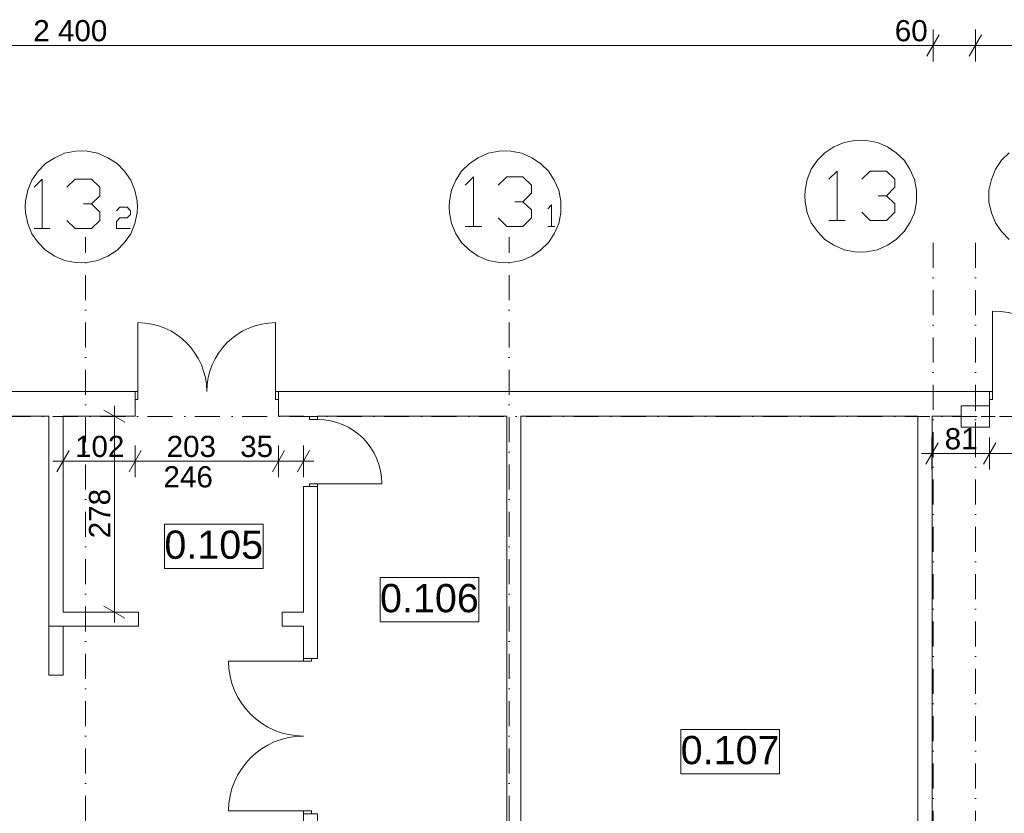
# Model space of a CAD drawing. Extents: x -283435 to 14216, y -77540 to 30522.
# Tile 15 of 177: x -243737 to -229795, y 19282 to 30522. Entities that reach past the tile are written whole.
import ezdxf

# ---------------------------------------------------------------- set-up
doc = ezdxf.new("R2010")
doc.units = 0
doc.header["$MEASUREMENT"] = 0
doc.linetypes.add('Kropki i Kreski', pattern=[670.277762, 352.777767, -176.388884, 0, -141.111112])
for name, color, linetype in [('Drzwi ArchiCAD', 7, 'Continuous'), ('SŁUPY', 7, 'Continuous'), ('WYMIARY', 7, 'Continuous'), ('ŚCIANY', 7, 'Continuous')]:
    doc.layers.add(name, color=color, linetype=linetype)
for name, color, linetype, lineweight in [('Drzwi ArchiCAD_Nr_Pióra__3', 3, 'Continuous', 18), ('Drzwi ArchiCAD_Nr_Pióra__7', 7, 'Continuous', 18), ('OPISY_Nr_Pióra__65', 65, 'Continuous', 18), ('OPISY_Nr_Pióra__86', 86, 'Continuous', 18), ('OSIE_Nr_Pióra__5', 5, 'Continuous', 18), ('OSIE_Nr_Pióra__7', 7, 'Continuous', 18), ('SŁUPY_Nr_Pióra__20', 20, 'Continuous', 18), ('WYMIARY_Nr_Pióra__4', 4, 'Continuous', 18), ('WYMIARY_Nr_Pióra__5', 5, 'Continuous', 18), ('ŚCIANY_Nr_Pióra__7', 7, 'Continuous', 18)]:
    doc.layers.add(name, color=color, linetype=linetype, lineweight=lineweight)
doc.layers.add('SŁUPY_Nr_Pióra__28', color=7, linetype='Continuous', lineweight=18, true_color=0x260900)
doc.styles.add('GENERATED_STYLE_1', font='arial.ttf')
doc.styles.add('GENERATED_STYLE_2', font='txt')
doc.dimstyles.new('GENERATED_STYLE__1', dxfattribs={"dimtxt": 300, "dimasz": 228, "dimexe": 0.18, "dimexo": 0, "dimgap": 0.09, "dimtad": 1, "dimdec": 0, "dimlfac": 0.1, "dimzin": 0, "dimdsep": 46, "dimtxsty": 'GENERATED_STYLE_2', "dimblk": 'ARROWHEAD_2', "dimblk1": 'ARROWHEAD_2', "dimblk2": 'ARROWHEAD_2', "dimcen": 0.09, "dimclrd": 256, "dimclre": 256, "dimclrt": 256, "dimazin": 0, "dimtfac": 1, "dimtdec": 4, "dimtmove": 0, "dimatfit": 3, "dimfxl": 1, "dimtolj": 1, "dimtzin": 0, "dimarcsym": 0})
doc.dimstyles.new('GENERATED_STYLE__2', dxfattribs={"dimtxt": 300, "dimasz": 228, "dimexe": 0.18, "dimexo": 0, "dimgap": 0.09, "dimtad": 1, "dimtih": 1, "dimtoh": 1, "dimdec": 0, "dimlfac": 0.1, "dimzin": 0, "dimdsep": 46, "dimtxsty": 'GENERATED_STYLE_2', "dimblk": 'ARROWHEAD_2', "dimblk1": 'ARROWHEAD_2', "dimblk2": 'ARROWHEAD_2', "dimcen": 0.09, "dimclrd": 256, "dimclre": 256, "dimclrt": 256, "dimazin": 0, "dimtfac": 1, "dimtdec": 4, "dimtmove": 0, "dimatfit": 3, "dimfxl": 1, "dimtolj": 1, "dimtzin": 0, "dimarcsym": 0})
doc.dimstyles.new('GENERATED_STYLE__3', dxfattribs={"dimtxt": 300, "dimasz": 228, "dimexe": 0.18, "dimexo": 0, "dimgap": 0.09, "dimtad": 1, "dimtih": 1, "dimtoh": 1, "dimdec": 0, "dimlfac": 0.1, "dimzin": 0, "dimdsep": 46, "dimtxsty": 'GENERATED_STYLE_2', "dimblk": 'ARROWHEAD_2', "dimblk1": 'ARROWHEAD_2', "dimblk2": 'ARROWHEAD_2', "dimcen": 0.09, "dimclrd": 256, "dimclre": 256, "dimclrt": 256, "dimazin": 0, "dimtfac": 1, "dimtdec": 4, "dimtmove": 2, "dimatfit": 3, "dimfxl": 1, "dimtolj": 1, "dimtzin": 0, "dimarcsym": 0})

# ---------------------------------------------------------------- blocks, each defined once
blk = doc.blocks.new('D2 Drzwi podw. proste 12_11')
at = {"layer": 'Drzwi ArchiCAD_Nr_Pióra__3', "linetype": 'Continuous'}
for p, q in [((-975, 0), (-975, 975)), ((975, 0), (975, 975)), ((-975, 0), (-1015, 0)), ((-1015, 0), (-1015, -115)), ((-975, -115), (-975, 0)), ((1015, 0), (975, 0)), ((975, 0), (975, -115)), ((1015, -115), (1015, 0)), ((-1015, -115), (-975, -115)), ((975, -115), (1015, -115))]:
    blk.add_line(p, q, dxfattribs=at)
for centre, start, end in [((-975, 0), 0, 90), ((975, 0), 90, 180)]:
    blk.add_arc(centre, 975, start, end, dxfattribs=at)
at = {"layer": 'Drzwi ArchiCAD_Nr_Pióra__7', "linetype": 'Continuous'}
for p, q in [((-1015, 0), (-1015, -115)), ((1015, 0), (1015, -115))]:
    blk.add_line(p, q, dxfattribs=at)
blk = doc.blocks.new('D2 Drzwi podw. proste 12_14')
at = {"layer": 'Drzwi ArchiCAD_Nr_Pióra__3', "linetype": 'Continuous'}
for p, q in [((-1140, 0), (-1140, 1140)), ((1140, 0), (1140, 1140)), ((-1140, 0), (-1180, 0)), ((-1180, 0), (-1180, -115)), ((-1140, -115), (-1140, 0)), ((1180, 0), (1140, 0)), ((1140, 0), (1140, -115)), ((1180, -115), (1180, 0)), ((-1180, -115), (-1140, -115)), ((1140, -115), (1180, -115))]:
    blk.add_line(p, q, dxfattribs=at)
for centre, start, end in [((-1140, 0), 0, 90), ((1140, 0), 90, 180)]:
    blk.add_arc(centre, 1140, start, end, dxfattribs=at)
at = {"layer": 'Drzwi ArchiCAD_Nr_Pióra__7', "linetype": 'Continuous'}
for p, q in [((-1180, 0), (-1180, -115)), ((1180, 0), (1180, -115))]:
    blk.add_line(p, q, dxfattribs=at)
blk = doc.blocks.new('Ściana_3', base_point=(10397, 24906))
at = {"layer": 'ŚCIANY_Nr_Pióra__7', "linetype": 'Continuous'}
for p, q in [((-242103, 25256), (-255134, 25256)), ((-242103, 25256), (-242103, 25141)), ((-240073, 25256), (-240073, 25141)), ((-239719, 25256), (-240073, 25256)), ((-236839, 25256), (-239519, 25256)), ((-230004, 25256), (-236639, 25256)), ((-230004, 25256), (-230004, 25141)), ((-242103, 25141), (-242103, 24906)), ((-240073, 25141), (-240073, 24906)), ((-230004, 25141), (-230004, 24906)), ((-254834, 24906), (-243323, 24906)), ((-243123, 24906), (-242103, 24906)), ((-240073, 24906), (-239719, 24906)), ((-239519, 24906), (-236839, 24906)), ((-236639, 24906), (-231019, 24906)), ((-230819, 24906), (-230404, 24906))]:
    blk.add_line(p, q, dxfattribs=at)
at = {"layer": 'Drzwi ArchiCAD', "linetype": 'Continuous'}
for name, p in [('D2 Drzwi podw. proste 12_14', (-228824, 25256)), ('D2 Drzwi podw. proste 12_11', (-241088, 25256))]:
    blk.add_blockref(name, p, dxfattribs=at)
blk = doc.blocks.new('D2 Drzwi podw. proste 12_25')
at = {"layer": 'Drzwi ArchiCAD_Nr_Pióra__3', "linetype": 'Continuous'}
for p, q in [((-1060, 0), (-1060, 1060)), ((1060, 0), (1060, 1060)), ((-1060, 0), (-1100, 0)), ((-1100, 0), (-1100, -115)), ((-1060, -115), (-1060, 0)), ((1100, 0), (1060, 0)), ((1060, 0), (1060, -115)), ((1100, -115), (1100, 0)), ((-1100, -115), (-1060, -115)), ((1060, -115), (1100, -115))]:
    blk.add_line(p, q, dxfattribs=at)
for centre, start, end in [((-1060, 0), 0, 90), ((1060, 0), 90, 180)]:
    blk.add_arc(centre, 1060, start, end, dxfattribs=at)
at = {"layer": 'Drzwi ArchiCAD_Nr_Pióra__7', "linetype": 'Continuous'}
for p, q in [((-1100, 0), (-1100, -115)), ((1100, 0), (1100, -115))]:
    blk.add_line(p, q, dxfattribs=at)
blk = doc.blocks.new('Ściana_352', base_point=(-236839, 15863))
at = {"layer": 'ŚCIANY_Nr_Pióra__7', "linetype": 'Continuous'}
for p, q in [((-236639, 25256), (-236839, 25256)), ((-236839, 24906), (-236839, 19043)), ((-236639, 18063), (-236639, 24906)), ((-236839, 18843), (-236839, 18063)), ((-236839, 18063), (-236724, 18063)), ((-236724, 18063), (-236639, 18063)), ((-236839, 15863), (-236724, 15863)), ((-236839, 15863), (-236839, 15663)), ((-236724, 15863), (-236639, 15863))]:
    blk.add_line(p, q, dxfattribs=at)
at = {"layer": 'Drzwi ArchiCAD', "linetype": 'Continuous', "xscale": -1, "rotation": 90}
blk.add_blockref('D2 Drzwi podw. proste 12_25', (-236839, 16963), dxfattribs=at)
blk = doc.blocks.new('D1 Drzwi proste 12_126')
at = {"layer": 'Drzwi ArchiCAD_Nr_Pióra__3', "linetype": 'Continuous'}
for p, q in [((455, 0), (455, 910)), ((-455, 0), (-495, 0)), ((-495, 0), (-495, -115)), ((-455, -115), (-455, 0)), ((495, 0), (455, 0)), ((455, 0), (455, -115)), ((495, -115), (495, 0)), ((-495, -115), (-455, -115)), ((455, -115), (495, -115))]:
    blk.add_line(p, q, dxfattribs=at)
blk.add_arc((455, 0), 910, 90, 180, dxfattribs=at)
at = {"layer": 'Drzwi ArchiCAD_Nr_Pióra__7', "linetype": 'Continuous'}
for p, q in [((-495, 0), (-495, -115)), ((495, 0), (495, -115))]:
    blk.add_line(p, q, dxfattribs=at)
blk = doc.blocks.new('Ściana_354', base_point=(-239719, 18843))
at = {"layer": 'ŚCIANY_Nr_Pióra__7', "linetype": 'Continuous'}
for p, q in [((-239519, 25256), (-239719, 25256)), ((-239719, 24906), (-239719, 24900)), ((-239634, 24900), (-239719, 24900)), ((-239519, 24900), (-239634, 24900)), ((-239519, 24900), (-239519, 24906)), ((-239634, 23910), (-239719, 23910)), ((-239719, 23910), (-239719, 22130)), ((-239519, 23910), (-239634, 23910)), ((-239519, 21476), (-239519, 23910)), ((-239719, 21930), (-239719, 21476)), ((-239719, 21476), (-239604, 21476)), ((-239604, 21476), (-239519, 21476)), ((-239719, 19276), (-239604, 19276)), ((-239719, 19276), (-239719, 18843)), ((-239604, 19276), (-239519, 19276)), ((-239519, 19043), (-239519, 19276))]:
    blk.add_line(p, q, dxfattribs=at)
at = {"layer": 'Drzwi ArchiCAD', "linetype": 'Continuous', "rotation": 270}
blk.add_blockref('D1 Drzwi proste 12_126', (-239519, 24405), dxfattribs=at)
at = {"layer": 'Drzwi ArchiCAD', "linetype": 'Continuous', "xscale": -1, "rotation": 90}
blk.add_blockref('D2 Drzwi podw. proste 12_25', (-239719, 20376), dxfattribs=at)
blk = doc.blocks.new('Ściana_355', base_point=(-243123, 24906))
at = {"layer": 'ŚCIANY_Nr_Pióra__7', "linetype": 'Continuous'}
for p, q in [((-243323, 24906), (-243323, 21930)), ((-243123, 22130), (-243123, 24906))]:
    blk.add_line(p, q, dxfattribs=at)
blk = doc.blocks.new('Puste drzwi_10')
at = {"layer": 'Drzwi ArchiCAD_Nr_Pióra__7', "linetype": 'Continuous'}
for p, q in [((-1015, 0), (-1015, -200)), ((1015, 0), (1015, -200))]:
    blk.add_line(p, q, dxfattribs=at)
blk = doc.blocks.new('Ściana_356', base_point=(-243123, 22130))
at = {"layer": 'ŚCIANY_Nr_Pióra__7', "linetype": 'Continuous'}
for p, q in [((-242053, 22130), (-243123, 22130)), ((-239719, 22130), (-240023, 22130)), ((-243323, 21930), (-242053, 21930)), ((-240023, 21930), (-239719, 21930))]:
    blk.add_line(p, q, dxfattribs=at)
at = {"layer": 'Drzwi ArchiCAD', "linetype": 'Continuous'}
blk.add_blockref('Puste drzwi_10', (-241038, 22130), dxfattribs=at)
blk = doc.blocks.new('Ściana_129', base_point=(-243323, 21930))
at = {"layer": 'ŚCIANY_Nr_Pióra__7', "linetype": 'Continuous'}
for p, q in [((-243323, 21930), (-243323, 21240)), ((-243123, 21930), (-243323, 21930)), ((-243123, 21240), (-243123, 21930)), ((-243323, 21240), (-243123, 21240))]:
    blk.add_line(p, q, dxfattribs=at)
blk = doc.blocks.new('Ściana_358', base_point=(-231019, -31614))
at = {"layer": 'ŚCIANY_Nr_Pióra__7', "linetype": 'Continuous'}
for p, q in [((-231019, 24906), (-231019, 15863)), ((-230819, 12380), (-230819, 24906))]:
    blk.add_line(p, q, dxfattribs=at)
blk = doc.blocks.new('Słup_78', base_point=(-230204, 24900))
at = {"layer": 'SŁUPY_Nr_Pióra__20', "linetype": 'Continuous'}
for p, q in [((-230204, 24980), (-230204, 25130)), ((-230284, 24900), (-230484, 24900)), ((-230204, 24820), (-230204, 24670)), ((-230124, 24900), (-229924, 24900))]:
    blk.add_line(p, q, dxfattribs=at)
blk.add_point((-230204, 24900), dxfattribs=at)
at = {"layer": 'SŁUPY_Nr_Pióra__28', "linetype": 'Continuous', "flags": 128}
blk.add_lwpolyline([(-230004, 24750), (-230004, 25050), (-230404, 25050), (-230404, 24750)], close=True, dxfattribs=at)
blk = doc.blocks.new('*D1054')
at = {"layer": 'WYMIARY_Nr_Pióra__4', "linetype": 'Continuous', "transparency": 16777216}
for p, q in [((-254717, 30306), (-254891, 30006)), ((-254804, 29931), (-254804, 30381)), ((-230717, 30306), (-230891, 30006)), ((-230804, 29931), (-230804, 30381)), ((-254804, 30156), (-230804, 30156))]:
    blk.add_line(p, q, dxfattribs=at)
at = {"layer": 'WYMIARY_Nr_Pióra__5', "transparency": 16777216, "char_height": 300, "attachment_point": 1, "style": 'GENERATED_STYLE_1'}
for s, insert in [('{2\xa0400}', (-243545, 30516)), ('{60}', (-231346, 30516))]:
    blk.add_mtext(s, dxfattribs=dict(at, insert=insert))
blk = doc.blocks.new('ARROWHEAD_2')
at = {"linetype": 'Continuous'}
for p, q in [((-0.378, -0.655), (0.378, 0.655)), ((0, 0), (-1, 0))]:
    blk.add_line(p, q, dxfattribs=at)
blk = doc.blocks.new('*D1055')
at = {"layer": 'WYMIARY_Nr_Pióra__4', "linetype": 'Continuous', "transparency": 16777216}
for p, q in [((-230717, 30306), (-230891, 30006)), ((-230804, 29931), (-230804, 30381)), ((-230117, 30306), (-230291, 30006)), ((-230204, 29931), (-230204, 30381)), ((-230804, 30156), (-230204, 30156))]:
    blk.add_line(p, q, dxfattribs=at)
blk = doc.blocks.new('*D1056')
at = {"layer": 'WYMIARY_Nr_Pióra__4', "linetype": 'Continuous', "transparency": 16777216}
for p, q in [((-230117, 30306), (-230291, 30006)), ((-230204, 29931), (-230204, 30381)), ((-206117, 30306), (-206291, 30006)), ((-206204, 29931), (-206204, 30381)), ((-230204, 30156), (-206204, 30156))]:
    blk.add_line(p, q, dxfattribs=at)
at = {"layer": 'WYMIARY_Nr_Pióra__5', "transparency": 16777216, "insert": (-218717, 30516), "char_height": 300, "attachment_point": 1, "style": 'GENERATED_STYLE_1'}
blk.add_mtext('{2\xa0400}', dxfattribs=at)
blk = doc.blocks.new('*D1057')
at = {"layer": 'WYMIARY_Nr_Pióra__4', "linetype": 'Continuous', "transparency": 16777216}
for p, q in [((-206117, 30306), (-206291, 30006)), ((-206204, 29931), (-206204, 30381)), ((-182117, 30306), (-182291, 30006)), ((-182204, 29931), (-182204, 30381)), ((-206204, 30156), (-182204, 30156))]:
    blk.add_line(p, q, dxfattribs=at)
at = {"layer": 'WYMIARY_Nr_Pióra__5', "transparency": 16777216, "insert": (-194717, 30516), "char_height": 300, "attachment_point": 1, "style": 'GENERATED_STYLE_1'}
blk.add_mtext('{2\xa0400}', dxfattribs=at)
blk = doc.blocks.new('*D1058')
at = {"layer": 'WYMIARY_Nr_Pióra__4', "linetype": 'Continuous', "transparency": 16777216}
for p, q in [((-182117, 30306), (-182291, 30006)), ((-182204, 29931), (-182204, 30381)), ((-158117, 30306), (-158291, 30006)), ((-158204, 29931), (-158204, 30381)), ((-182204, 30156), (-158204, 30156))]:
    blk.add_line(p, q, dxfattribs=at)
at = {"layer": 'WYMIARY_Nr_Pióra__5', "transparency": 16777216, "insert": (-170717, 30516), "char_height": 300, "attachment_point": 1, "style": 'GENERATED_STYLE_1'}
blk.add_mtext('{2\xa0400}', dxfattribs=at)
blk = doc.blocks.new('*D1059')
at = {"layer": 'WYMIARY_Nr_Pióra__4', "linetype": 'Continuous', "transparency": 16777216}
for p, q in [((-158117, 30306), (-158291, 30006)), ((-158204, 29931), (-158204, 30381)), ((-134117, 30306), (-134291, 30006)), ((-134204, 29931), (-134204, 30381)), ((-158204, 30156), (-134204, 30156))]:
    blk.add_line(p, q, dxfattribs=at)
at = {"layer": 'WYMIARY_Nr_Pióra__5', "transparency": 16777216, "insert": (-146717, 30516), "char_height": 300, "attachment_point": 1, "style": 'GENERATED_STYLE_1'}
blk.add_mtext('{2\xa0400}', dxfattribs=at)
blk = doc.blocks.new('*D1060')
at = {"layer": 'WYMIARY_Nr_Pióra__4', "linetype": 'Continuous', "transparency": 16777216}
for p, q in [((-134117, 30306), (-134291, 30006)), ((-134204, 29931), (-134204, 30381)), ((-110117, 30306), (-110290, 30006)), ((-110204, 29931), (-110204, 30381)), ((-134204, 30156), (-110204, 30156))]:
    blk.add_line(p, q, dxfattribs=at)
at = {"layer": 'WYMIARY_Nr_Pióra__5', "transparency": 16777216, "char_height": 300, "attachment_point": 1, "style": 'GENERATED_STYLE_1'}
for s, insert in [('{2\xa0400}', (-122944, 30516)), ('{60}', (-110746, 30516))]:
    blk.add_mtext(s, dxfattribs=dict(at, insert=insert))
blk = doc.blocks.new('*D1061')
at = {"layer": 'WYMIARY_Nr_Pióra__4', "linetype": 'Continuous', "transparency": 16777216}
for p, q in [((-110117, 30306), (-110290, 30006)), ((-110204, 29931), (-110204, 30381)), ((-109517, 30306), (-109690, 30006)), ((-109603, 29931), (-109603, 30381)), ((-110204, 30156), (-109603, 30156))]:
    blk.add_line(p, q, dxfattribs=at)
blk = doc.blocks.new('*D1062')
at = {"layer": 'WYMIARY_Nr_Pióra__4', "linetype": 'Continuous', "transparency": 16777216}
for p, q in [((-109517, 30306), (-109690, 30006)), ((-109603, 29931), (-109603, 30381)), ((-85517, 30306), (-85690, 30006)), ((-85603, 29931), (-85603, 30381)), ((-109603, 30156), (-85603, 30156))]:
    blk.add_line(p, q, dxfattribs=at)
at = {"layer": 'WYMIARY_Nr_Pióra__5', "transparency": 16777216, "insert": (-98116, 30516), "char_height": 300, "attachment_point": 1, "style": 'GENERATED_STYLE_1'}
blk.add_mtext('{2\xa0400}', dxfattribs=at)
blk = doc.blocks.new('*D1063')
at = {"layer": 'WYMIARY_Nr_Pióra__4', "linetype": 'Continuous', "transparency": 16777216}
for p, q in [((-85517, 30306), (-85690, 30006)), ((-85603, 29931), (-85603, 30381)), ((-61517, 30306), (-61690, 30006)), ((-61603, 29931), (-61603, 30381)), ((-85603, 30156), (-61603, 30156))]:
    blk.add_line(p, q, dxfattribs=at)
at = {"layer": 'WYMIARY_Nr_Pióra__5', "transparency": 16777216, "insert": (-74116, 30516), "char_height": 300, "attachment_point": 1, "style": 'GENERATED_STYLE_1'}
blk.add_mtext('{2\xa0400}', dxfattribs=at)
blk = doc.blocks.new('*D1064')
at = {"layer": 'WYMIARY_Nr_Pióra__4', "linetype": 'Continuous', "transparency": 16777216}
for p, q in [((-61517, 30306), (-61690, 30006)), ((-61603, 29931), (-61603, 30381)), ((-37517, 30306), (-37690, 30006)), ((-37603, 29931), (-37603, 30381)), ((-61603, 30156), (-37603, 30156))]:
    blk.add_line(p, q, dxfattribs=at)
at = {"layer": 'WYMIARY_Nr_Pióra__5', "transparency": 16777216, "insert": (-50116, 30516), "char_height": 300, "attachment_point": 1, "style": 'GENERATED_STYLE_1'}
blk.add_mtext('{2\xa0400}', dxfattribs=at)
blk = doc.blocks.new('*D1065')
at = {"layer": 'WYMIARY_Nr_Pióra__4', "linetype": 'Continuous', "transparency": 16777216}
for p, q in [((-37517, 30306), (-37690, 30006)), ((-37603, 29931), (-37603, 30381)), ((10310, 30006), (10483, 30306)), ((10397, 29931), (10397, 30381)), ((-37603, 30156), (10397, 30156)), ((10397, 30156), (10543, 30156))]:
    blk.add_line(p, q, dxfattribs=at)
at = {"layer": 'WYMIARY_Nr_Pióra__5', "transparency": 16777216, "insert": (-14116, 30516), "char_height": 300, "attachment_point": 1, "style": 'GENERATED_STYLE_1'}
blk.add_mtext('{4\xa0800}', dxfattribs=at)
blk = doc.blocks.new('*D1818')
at = {"layer": 'WYMIARY_Nr_Pióra__4', "linetype": 'Continuous', "transparency": 16777216}
for p, q in [((-242246, 24819), (-242546, 24992)), ((-242396, 24906), (-242396, 25052)), ((-242171, 24906), (-242621, 24906)), ((-242396, 22130), (-242396, 24906)), ((-242546, 22217), (-242246, 22044)), ((-242171, 22130), (-242621, 22130)), ((-242396, 21984), (-242396, 22130))]:
    blk.add_line(p, q, dxfattribs=at)
at = {"layer": 'WYMIARY_Nr_Pióra__5', "transparency": 16777216, "insert": (-242756, 23177), "char_height": 300, "attachment_point": 1, "rotation": 90, "style": 'GENERATED_STYLE_1'}
blk.add_mtext('{278}', dxfattribs=at)
blk = doc.blocks.new('*D2478')
at = {"layer": 'WYMIARY_Nr_Pióra__4', "linetype": 'Continuous', "transparency": 16777216}
for p, q in [((-243036, 24418), (-243209, 24118)), ((-243123, 24043), (-243123, 24493)), ((-242016, 24418), (-242189, 24118)), ((-242103, 24043), (-242103, 24493)), ((-243269, 24268), (-243123, 24268)), ((-243123, 24268), (-242103, 24268))]:
    blk.add_line(p, q, dxfattribs=at)
at = {"layer": 'WYMIARY_Nr_Pióra__5', "transparency": 16777216, "insert": (-242954, 24628), "char_height": 300, "attachment_point": 1, "style": 'GENERATED_STYLE_1'}
blk.add_mtext('{102}', dxfattribs=at)
blk = doc.blocks.new('*D2479')
at = {"layer": 'WYMIARY_Nr_Pióra__4', "linetype": 'Continuous', "transparency": 16777216}
for p, q in [((-242016, 24418), (-242189, 24118)), ((-242103, 24043), (-242103, 24493)), ((-239986, 24418), (-240159, 24118)), ((-240073, 24043), (-240073, 24493)), ((-242103, 24268), (-240073, 24268))]:
    blk.add_line(p, q, dxfattribs=at)
at = {"layer": 'WYMIARY_Nr_Pióra__5', "transparency": 16777216, "char_height": 300, "attachment_point": 1, "style": 'GENERATED_STYLE_1'}
for s, insert in [('{203}', (-241657, 24628)), ('{35}', (-240615, 24628))]:
    blk.add_mtext(s, dxfattribs=dict(at, insert=insert))
blk = doc.blocks.new('*D2480')
at = {"layer": 'WYMIARY_Nr_Pióra__4', "linetype": 'Continuous', "transparency": 16777216}
for p, q in [((-239986, 24418), (-240159, 24118)), ((-240073, 24043), (-240073, 24493)), ((-239805, 24118), (-239632, 24418)), ((-239719, 24043), (-239719, 24493)), ((-240073, 24268), (-239719, 24268)), ((-239719, 24268), (-239572, 24268))]:
    blk.add_line(p, q, dxfattribs=at)
blk = doc.blocks.new('*D2481')
at = {"layer": 'WYMIARY_Nr_Pióra__4', "linetype": 'Continuous', "transparency": 16777216}
for p, q in [((-230819, 24152), (-230819, 24602)), ((-230004, 24152), (-230004, 24602)), ((-230732, 24527), (-230905, 24227)), ((-229917, 24527), (-230091, 24227)), ((-230966, 24377), (-230819, 24377)), ((-230819, 24377), (-230004, 24377))]:
    blk.add_line(p, q, dxfattribs=at)
at = {"layer": 'WYMIARY_Nr_Pióra__5', "transparency": 16777216, "insert": (-230639, 24737), "char_height": 300, "attachment_point": 1, "style": 'GENERATED_STYLE_1'}
blk.add_mtext('{81}', dxfattribs=at)
blk = doc.blocks.new('*D2482')
at = {"layer": 'WYMIARY_Nr_Pióra__4', "linetype": 'Continuous', "transparency": 16777216}
for p, q in [((-230004, 24152), (-230004, 24602)), ((-227644, 24152), (-227644, 24602)), ((-229917, 24527), (-230091, 24227)), ((-227731, 24227), (-227557, 24527)), ((-230004, 24377), (-227644, 24377)), ((-227644, 24377), (-227497, 24377))]:
    blk.add_line(p, q, dxfattribs=at)
at = {"layer": 'WYMIARY_Nr_Pióra__5', "transparency": 16777216, "insert": (-229166, 24737), "char_height": 300, "attachment_point": 1, "style": 'GENERATED_STYLE_1'}
blk.add_mtext('{236}', dxfattribs=at)
blk = doc.blocks.new('*D2483')
at = {"layer": 'WYMIARY_Nr_Pióra__4', "linetype": 'Continuous', "transparency": 16777216}
for p, q in [((-254834, 6009), (-254834, 6459)), ((-231019, 6009), (-231019, 6459)), ((-254747, 6384), (-254920, 6084)), ((-230932, 6384), (-231105, 6084)), ((-254981, 6234), (-254834, 6234)), ((-254834, 6234), (-231019, 6234))]:
    blk.add_line(p, q, dxfattribs=at)
at = {"layer": 'WYMIARY_Nr_Pióra__5', "transparency": 16777216, "char_height": 300, "attachment_point": 1, "style": 'GENERATED_STYLE_1'}
for s, insert in [('{2\xa0381}', (-244008, 6594)), ('{20}', (-231561, 6594))]:
    blk.add_mtext(s, dxfattribs=dict(at, insert=insert))
blk = doc.blocks.new('*D2484')
at = {"layer": 'WYMIARY_Nr_Pióra__4', "linetype": 'Continuous', "transparency": 16777216}
for p, q in [((-231019, 6009), (-231019, 6459)), ((-230819, 6009), (-230819, 6459)), ((-230932, 6384), (-231105, 6084)), ((-230732, 6384), (-230905, 6084)), ((-231019, 6234), (-230819, 6234))]:
    blk.add_line(p, q, dxfattribs=at)

msp = doc.modelspace()

# ---------------------------------------------------------------- linework, layer by layer
at = {"layer": 'OPISY_Nr_Pióra__65', "linetype": 'Continuous', "flags": 128}
for points in [[(-241686.5, 23377.8), (-240291.6, 23377.8), (-240291.6, 22749.2), (-241686.5, 22749.2)], [(-238632.8, 22620.8), (-237237.9, 22620.8), (-237237.9, 21992.2), (-238632.8, 21992.2)], [(-234375.5, 20468.8), (-232980.6, 20468.8), (-232980.6, 19840.2), (-234375.5, 19840.2)]]:
    msp.add_lwpolyline(points, close=True, dxfattribs=at)
at = {"layer": 'OSIE_Nr_Pióra__5', "linetype": 'Kropki i Kreski'}
for p, q in [((-242804, -49203.4), (-242804, 27442)), ((-236804, -49203.4), (-236804, 27442))]:
    msp.add_line(p, q, dxfattribs=at)
at = {"layer": 'OSIE_Nr_Pióra__7', "linetype": 'Kropki i Kreski'}
for p, q in [((-230804, -38019.3), (-230804, 27442)), ((-230204, -38019.3), (-230204, 27442)), ((-280139.5, 24900.4), (10893.5, 24900.4))]:
    msp.add_line(p, q, dxfattribs=at)
at = {"layer": 'OSIE_Nr_Pióra__7', "linetype": 'Continuous', "flags": 128}
for points in [[(-232621.9, 28022.5), (-232616.6, 27943.9), (-232585.1, 27787.1), (-232527.6, 27646), (-232438.7, 27520.6), (-232334.4, 27410.6), (-232208.7, 27327), (-232062.2, 27264.2), (-231910.8, 27233.1), (-231827.2, 27227.7), (-231748.6, 27233.1), (-231591.8, 27264.2), (-231450.7, 27327), (-231325, 27410.6), (-231215.3, 27520.6), (-231131.7, 27646), (-231068.9, 27787.1), (-231037.5, 27943.9), (-231037.5, 28022.5), (-231037.5, 28106.1), (-231068.9, 28257.8), (-231131.7, 28404.3), (-231215.3, 28529.7), (-231325, 28634.3), (-231450.7, 28723.2), (-231591.8, 28780.7), (-231748.6, 28812.2), (-231827.2, 28817.2), (-231910.8, 28812.2), (-232062.2, 28780.7), (-232208.7, 28723.2), (-232334.4, 28634.3), (-232438.7, 28529.7), (-232527.6, 28404.3), (-232585.1, 28257.8), (-232616.6, 28106.1)], [(-243659.7, 27871), (-243654.6, 27787.1), (-243623.2, 27635.6), (-243565.7, 27489.2), (-243476.8, 27363.8), (-243372.1, 27259.1), (-243241.4, 27170.2), (-243100.3, 27112.7), (-242948.5, 27081.3), (-242864.9, 27075.9), (-242781.3, 27081.3), (-242629.9, 27112.7), (-242488.5, 27170.2), (-242357.7, 27259.1), (-242253.4, 27363.8), (-242164.5, 27489.2), (-242106.9, 27635.6), (-242075.5, 27787.1), (-242070.2, 27871), (-242075.5, 27949.2), (-242106.9, 28106.1), (-242164.5, 28247.5), (-242253.4, 28377.9), (-242357.7, 28482.5), (-242488.5, 28566.1), (-242629.9, 28629), (-242781.3, 28660.4), (-242864.9, 28665.7), (-242948.5, 28660.4), (-243100.3, 28629), (-243241.4, 28566.1), (-243372.1, 28482.5), (-243476.8, 28377.9), (-243565.7, 28247.5), (-243623.2, 28106.1), (-243654.6, 27949.2)], [(-237657.2, 27871), (-237651.8, 27787.1), (-237620.4, 27635.6), (-237562.9, 27489.2), (-237479.3, 27363.8), (-237369.6, 27259.1), (-237243.9, 27170.2), (-237102.8, 27112.7), (-236946, 27081.3), (-236862.4, 27075.9), (-236783.9, 27081.3), (-236627, 27112.7), (-236485.9, 27170.2), (-236360.3, 27259.1), (-236250.6, 27363.8), (-236167, 27489.2), (-236104.1, 27635.6), (-236072.7, 27787.1), (-236072.7, 27871), (-236072.7, 27949.2), (-236104.1, 28106.1), (-236167, 28247.5), (-236250.6, 28377.9), (-236360.3, 28482.5), (-236485.9, 28566.1), (-236627, 28629), (-236783.9, 28660.4), (-236862.4, 28665.7), (-236946, 28660.4), (-237102.8, 28629), (-237243.9, 28566.1), (-237369.6, 28482.5), (-237479.3, 28377.9), (-237562.9, 28247.5), (-237620.4, 28106.1), (-237651.8, 27949.2)]]:
    msp.add_lwpolyline(points, close=True, dxfattribs=at)
for points in [[(-229725.1, 28634.3), (-229834.8, 28529.7), (-229918.4, 28404.3), (-229975.9, 28257.8), (-230012.7, 28106.1), (-230012.7, 28022.5), (-230012.7, 27943.9), (-229975.9, 27787.1), (-229918.4, 27646), (-229834.8, 27520.6), (-229725.1, 27410.6)], [(-232161.5, 27677.4), (-232161.5, 28377.9), (-232281.9, 28262.9)], [(-231461.1, 28027.8), (-231346, 28147.9), (-231346, 28262.9), (-231461.1, 28377.9), (-231696.4, 28377.9), (-231811.5, 28262.9)], [(-243419.3, 27562.4), (-243419.3, 28262.9), (-243534.3, 28147.9)], [(-242718.5, 27912.8), (-242603.5, 28027.8), (-242603.5, 28147.9), (-242718.5, 28262.9), (-242953.9, 28262.9), (-243068.9, 28147.9)], [(-237312.1, 27593.8), (-237312.1, 28294.3), (-237427.1, 28179.3)], [(-236611.3, 27943.9), (-236491, 28064.3), (-236491, 28179.3), (-236611.3, 28294.3), (-236841.4, 28294.3), (-236961.7, 28179.3)], [(-231811.5, 27797.8), (-231696.4, 27677.4), (-231461.1, 27677.4), (-231346, 27797.8), (-231346, 27912.8), (-231461.1, 28027.8), (-231581.4, 28027.8)], [(-243068.9, 27677.4), (-242953.9, 27562.4), (-242718.5, 27562.4), (-242603.5, 27677.4), (-242603.5, 27797.8), (-242718.5, 27912.8), (-242833.5, 27912.8)], [(-236961.7, 27713.9), (-236841.4, 27593.8), (-236611.3, 27593.8), (-236491, 27713.9), (-236491, 27828.9), (-236611.3, 27943.9), (-236726.4, 27943.9)], [(-236208.8, 27593.8), (-236208.8, 27897.1), (-236260.9, 27844.6)], [(-242368.4, 27813.2), (-242321.3, 27865.7), (-242216.6, 27865.7), (-242169.5, 27813.2), (-242169.5, 27761), (-242216.6, 27713.9), (-242321.3, 27713.9), (-242368.4, 27661.7), (-242368.4, 27562.4), (-242169.5, 27562.4)], [(-232281.9, 27677.4), (-232046.5, 27677.4)], [(-243534.3, 27562.4), (-243304.3, 27562.4)], [(-237427.1, 27593.8), (-237191.8, 27593.8)], [(-236260.9, 27593.8), (-236161.6, 27593.8)]]:
    msp.add_lwpolyline(points, dxfattribs=at)

# ---------------------------------------------------------------- block references
at = {"layer": 'SŁUPY'}
msp.add_blockref('Słup_78', (-230204, 24900.4), dxfattribs=at)
at = {"layer": 'ŚCIANY'}
for name, p in [('Ściana_3', (10396.7, 24905.7)), ('Ściana_354', (-239718.9, 18842.9)), ('Ściana_352', (-236838.9, 15862.9)), ('Ściana_355', (-243122.6, 24905.7)), ('Ściana_358', (-231018.9, -31613.9)), ('Ściana_356', (-243122.6, 22130.4)), ('Ściana_129', (-243322.6, 21930.4))]:
    msp.add_blockref(name, p, dxfattribs=at)

# ---------------------------------------------------------------- texts
at = {"layer": 'OPISY_Nr_Pióra__86', "linetype": 'Continuous', "char_height": 400, "attachment_point": 2, "style": 'GENERATED_STYLE_1'}
for s, insert in [('{0.105}', (-240989, 23286.4)), ('{0.106}', (-237935.3, 22529.3)), ('{0.107}', (-233678, 20377.4))]:
    msp.add_mtext(s, dxfattribs=dict(at, insert=insert))
at = {"layer": 'WYMIARY_Nr_Pióra__5', "linetype": 'Continuous', "insert": (-241701.1, 23893.2), "char_height": 300, "attachment_point": 7, "style": 'GENERATED_STYLE_1'}
msp.add_mtext('{246}', dxfattribs=at)

# ---------------------------------------------------------------- dimensions: what is measured, and where the dimension line sits
at = {"layer": 'WYMIARY', "linetype": 'Continuous'}
for base, p1, p2, dimstyle, picture, middle in [((-278804, 30156.3), (-254804, 27442), (-230804, 27442), 'GENERATED_STYLE__2', '*D1054', (-243030.3, 30366.3)), ((-278804, 30156.3), (-230204, 27442), (-206204, 27442), 'GENERATED_STYLE__2', '*D1056', (-218202.7, 30366.3)), ((-278804, 30156.3), (-206204, 27442), (-182204, 27442), 'GENERATED_STYLE__2', '*D1057', (-194202.7, 30366.3)), ((-278804, 30156.3), (-182204, 27442), (-158204, 27442), 'GENERATED_STYLE__2', '*D1058', (-170202.7, 30366.3)), ((-278804, 30156.3), (-158204, 27442), (-134204, 27442), 'GENERATED_STYLE__2', '*D1059', (-146202.7, 30366.3)), ((-278804, 30156.3), (-134204, 27442), (-110203.7, 27442), 'GENERATED_STYLE__2', '*D1060', (-122430.2, 30366.3)), ((-278804, 30156.3), (-109603.3, 27442), (-85603.3, 27442), 'GENERATED_STYLE__2', '*D1062', (-97601.9, 30366.3)), ((-278804, 30156.3), (-85603.3, 27442), (-61603.3, 27442), 'GENERATED_STYLE__2', '*D1063', (-73601.9, 30366.3)), ((-278804, 30156.3), (-61603.3, 27442), (-37603.3, 27442), 'GENERATED_STYLE__2', '*D1064', (-49601.9, 30366.3)), ((-278804, 30156.3), (-37603.3, 27442), (10396.7, 27442), 'GENERATED_STYLE__2', '*D1065', (-13601.9, 30366.3)), ((-278804, 30156.3), (-230804, 27442), (-230204, 27442), 'GENERATED_STYLE__2', '*D1055', (-231121.1, 30366.3)), ((-278804, 30156.3), (-110203.7, 27442), (-109603.3, 27442), 'GENERATED_STYLE__2', '*D1061', (-110520.8, 30366.3)), ((-254833.8, 6234.1), (-254833.8, 24905.7), (-231018.9, 24905.7), 'GENERATED_STYLE__3', '*D2483', (-243493.3, 6444.1)), ((-254833.8, 6234.1), (-231018.9, 24905.7), (-230818.9, -3354.1), 'GENERATED_STYLE__2', '*D2484', (-231336, 6444.1)), ((-243122.6, 24268.1), (-243122.6, 24905.7), (-242102.6, 24905.7), 'GENERATED_STYLE__2', '*D2478', (-242616.7, 24478.1)), ((-243122.6, 24268.1), (-242102.6, 24905.7), (-240072.6, 24905.7), 'GENERATED_STYLE__2', '*D2479', (-241319.3, 24478.1)), ((-243122.6, 24268.1), (-240072.6, 24905.7), (-239718.9, 23910.4), 'GENERATED_STYLE__2', '*D2480', (-240389.7, 24478.1)), ((-230818.9, 24377.2), (-230818.9, 24905.7), (-230004, 24905.7), 'GENERATED_STYLE__2', '*D2481', (-230414.2, 24587.2)), ((-230818.9, 24377.2), (-230004, 24905.7), (-227644, 24905.7), 'GENERATED_STYLE__2', '*D2482', (-228828.2, 24587.2))]:
    dim = msp.add_linear_dim(base=base, p1=p1, p2=p2, dimstyle=dimstyle, dxfattribs=at)
    dim.commit()
    dim.dimension.update_dxf_attribs({"geometry": picture, "text_midpoint": middle})
dim = msp.add_linear_dim(base=(-242396.2, 22130.4), p1=(-243122.6, 22130.4), p2=(-243122.6, 24905.7), angle=90, dimstyle='GENERATED_STYLE__1', dxfattribs=at)
dim.commit()
dim.dimension.update_dxf_attribs({"geometry": '*D1818', "text_midpoint": (-242606.2, 23513.9)})

doc.saveas('drawing.dxf')
